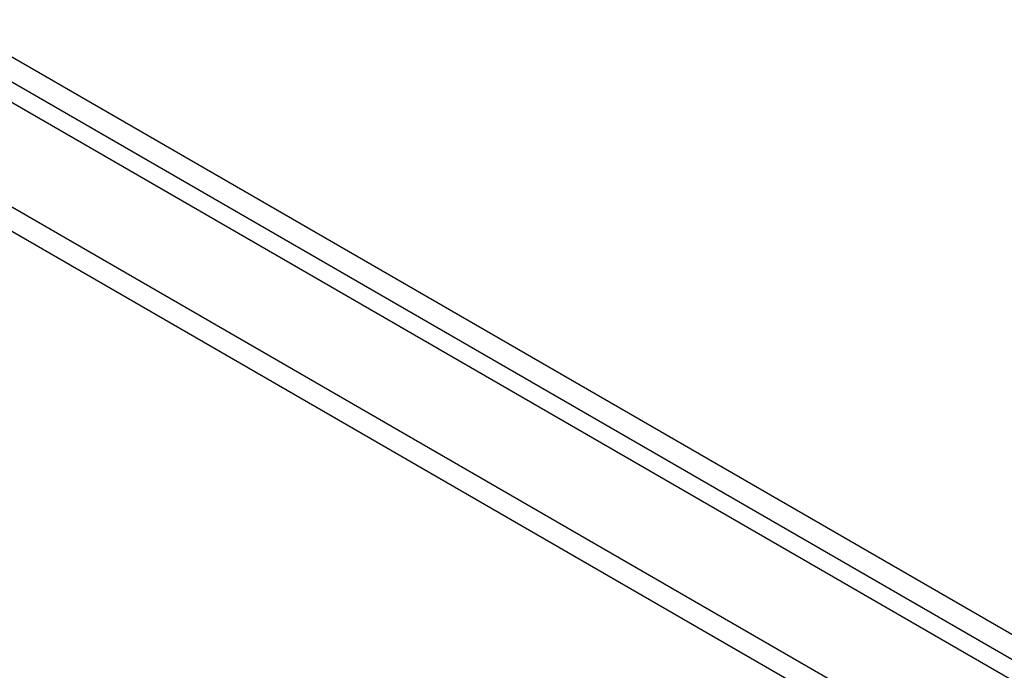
# Model space of a CAD drawing. Header units: inches. Extents: x 23 to 567, y 61 to 264.
# Tile 193 of 256: x 511.8 to 518.25, y 237.18 to 241.44. Entities that reach past the tile are written whole.
import ezdxf

# ---------------------------------------------------------------- set-up
doc = ezdxf.new("R2010")
doc.units = ezdxf.units.IN
doc.header["$MEASUREMENT"] = 0
doc.layers.add('Visible Edges(ANSI)', color=7, linetype='Continuous', lineweight=25)
doc.layers.add('Visible Tangent Edges(ANSI)', color=7, linetype='Continuous', lineweight=25)

msp = doc.modelspace()

# ---------------------------------------------------------------- linework, layer by layer
at = {"layer": 'Visible Edges(ANSI)'}
msp.add_line((482.3932, 257.8414), (520.2976, 235.9572), dxfattribs=at)
at = {"layer": 'Visible Tangent Edges(ANSI)'}
for p, q in [((520.5685, 236.0988), (482.5247, 258.0634)), ((482.4547, 257.9421), (520.4985, 235.9776)), ((481.8027, 257.5005), (519.7072, 235.6164)), ((519.6372, 235.4951), (481.7327, 257.3793))]:
    msp.add_line(p, q, dxfattribs=at)

doc.saveas('drawing.dxf')
